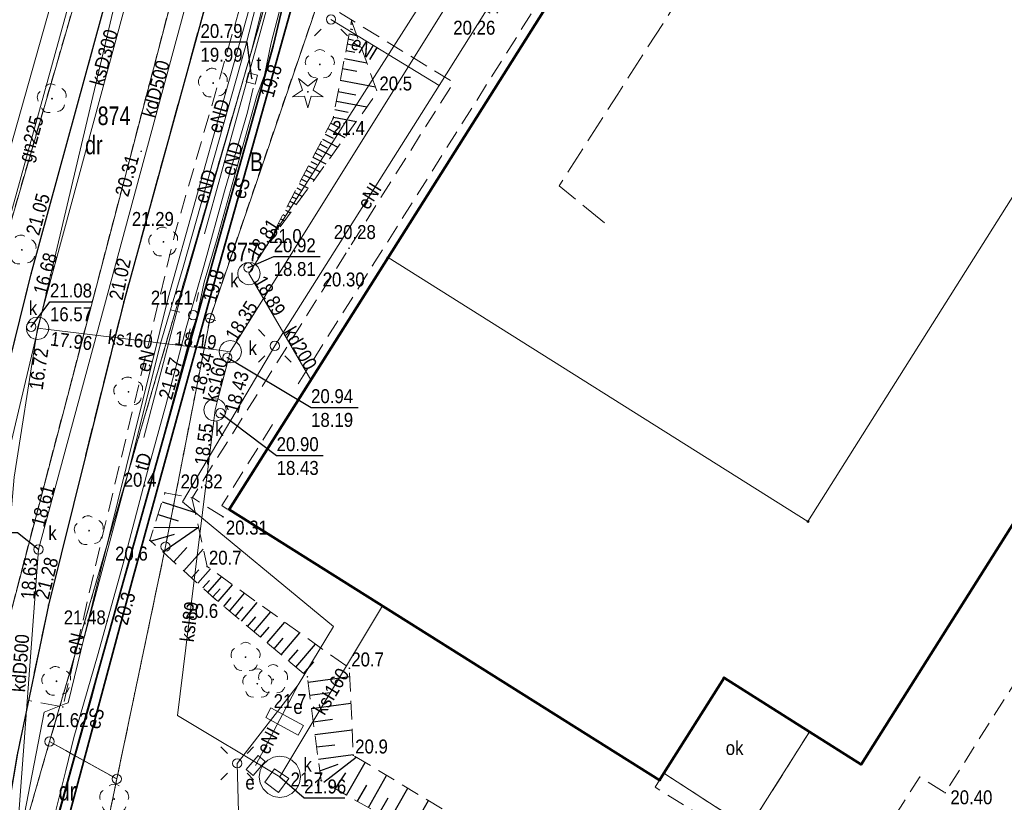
# Model space of a CAD drawing. Header units: metres. Extents: x 6530877 to 6534102, y 6042175 to 6045327.
# Tile 21 of 76: x 6532913 to 6532966, y 6044053 to 6044095. Entities that reach past the tile are written whole.
import ezdxf
from ezdxf.enums import TextEntityAlignment as Align

# ---------------------------------------------------------------- set-up
doc = ezdxf.new("R2010")
doc.units = ezdxf.units.M
doc.header["$MEASUREMENT"] = 0
for name, pattern in [('1.0_0.5', [1.5, 1, -0.5]), ('1.5_0.5', [2, 1.5, -0.5]), ('219-500', [0]), ('egug-500', [1, 0.5, -0.5])]:
    doc.linetypes.add(name, pattern=pattern)
doc.layers.get('0').update_dxf_attribs({"color": 2, "linetype": 'CONTINUOUS', "lineweight": 5})
for name, color, linetype in [('000 Inne (niezydentyfikowane)', 7, 'CONTINUOUS'), ('202-punkt graniczny', 7, 'CONTINUOUS'), ('210-oznaczenie konturu użytku gruntowego', 7, 'CONTINUOUS'), ('211-numer działki ewidencyjnej', 7, 'CONTINUOUS'), ('218-kontur użytku gruntowego', 7, 'CONTINUOUS'), ('219-działka ewidencyjna', 7, 'CONTINUOUS'), ('312-budynek ewidencyjny', 7, 'CONTINUOUS'), ('320-blok - kondygnacja nadziemna', 7, 'CONTINUOUS'), ('chodnik', 7, 'CONTINUOUS'), ('drzewo iglaste', 7, 'CONTINUOUS'), ('drzewo liściaste', 7, 'CONTINUOUS'), ('elektroenergetyczne urządzenie techniczne', 7, 'CONTINUOUS'), ('elektroenergetyczne urządzenie techniczne-Atr17', 7, 'CONTINUOUS'), ('inny obiekt komunikacyjny', 7, 'CONTINUOUS'), ('inny obiekt komunikacyjny-Atr17', 7, 'CONTINUOUS'), ('jezdnia', 7, 'CONTINUOUS'), ('komora podziemna', 7, 'CONTINUOUS'), ('krawężnik', 7, 'CONTINUOUS'), ('latarnia', 7, 'CONTINUOUS'), ('obudowa ochronna przewodu', 7, 'CONTINUOUS'), ('ogrodzenie trwałe', 7, 'CONTINUOUS'), ('pikieta naturalna', 7, 'CONTINUOUS'), ('pikieta naturalna-Atr2', 7, 'CONTINUOUS'), ('pikieta sztuczna', 7, 'CONTINUOUS'), ('pikieta sztuczna-Atr2', 7, 'CONTINUOUS'), ('przewód elektroenergetyczny podziemny', 7, 'CONTINUOUS'), ('przewód elektroenergetyczny podziemny-Atr1', 7, 'CONTINUOUS'), ('przewód gazowy', 7, 'CONTINUOUS'), ('przewód gazowy-Atr1', 7, 'CONTINUOUS'), ('przewód kanalizacyjny', 7, 'CONTINUOUS'), ('przewód kanalizacyjny-Atr1', 7, 'CONTINUOUS'), ('przewód telekomunikacyjny podziemny', 7, 'CONTINUOUS'), ('przewód telekomunikacyjny podziemny - ob. projektowany', 7, 'CONTINUOUS'), ('przewód telekomunikacyjny podziemny-Atr1', 7, 'CONTINUOUS'), ('przewód wodociągowy', 7, 'CONTINUOUS'), ('Punkt budynku', 7, 'CONTINUOUS'), ('rzędna', 7, 'CONTINUOUS'), ('rzędna-Atr2', 7, 'CONTINUOUS'), ('rzędna-Atr3', 7, 'CONTINUOUS'), ('skarpa nieumocniona', 7, 'CONTINUOUS'), ('szafa elektroenergetyczna lub kontener', 7, 'CONTINUOUS'), ('szafa elektroenergetyczna lub kontener-Atr17', 7, 'CONTINUOUS'), ('słup przewodów napowietrznych', 7, 'CONTINUOUS'), ('właz do komory lub kanału', 7, 'CONTINUOUS'), ('właz do komory lub kanału - kwadratowy', 7, 'CONTINUOUS'), ('właz do komory lub kanału - kwadratowy-Atr17', 7, 'CONTINUOUS'), ('właz do komory lub kanału - okrągły', 7, 'CONTINUOUS'), ('właz do komory lub kanału - okrągły-Atr17', 7, 'CONTINUOUS'), ('właz do komory lub kanału-Atr17', 7, 'CONTINUOUS')]:
    doc.layers.add(name, color=color, linetype=linetype)
doc.styles.get("Standard").update_dxf_attribs({"font": 'Working1250', "width": 0.75})
doc.linetypes.add('902-500', pattern='A,3.75,0,[1,ksztalty.shx,S=0.5,R=0,X=0,Y=0],3.75', length=7.5)

# ---------------------------------------------------------------- blocks, each defined once
blk = doc.blocks.new('PUNKTBUD')
at = {"color": 0}
blk.add_circle((0, 0), 0.045, dxfattribs=at)
blk = doc.blocks.new('202')
at = {"color": 0, "linetype": 'Continuous', "lineweight": 0}
blk.add_circle((0, 0), 0.25, dxfattribs=at)
blk = doc.blocks.new('OP011')
at = {"linetype": 'Continuous', "lineweight": 13}
h = blk.add_hatch(color=0, dxfattribs=at)
edge = h.paths.add_edge_path()
edge.add_arc((0, 0), 0.05, 0, 360)
at = {"color": 0, "linetype": 'Continuous', "lineweight": 13}
for p, q in [((-0.283, 0.093), (-0.512, 0.706)), ((-0.512, 0.706), (0, 0.299)), ((0, 0.299), (0.512, 0.706)), ((0.512, 0.706), (0.283, 0.093)), ((-0.828, -0.268), (-0.283, 0.093)), ((0.283, 0.093), (0.828, -0.268)), ((-0.175, -0.24), (-0.828, -0.268)), ((0, -0.87), (-0.175, -0.24)), ((0.175, -0.24), (0, -0.87)), ((0.828, -0.268), (0.175, -0.24))]:
    blk.add_line(p, q, dxfattribs=at)
blk = doc.blocks.new('PW01')
at = {"linetype": 'Continuous', "lineweight": 13}
h = blk.add_hatch(color=0, dxfattribs=at)
edge = h.paths.add_edge_path()
edge.add_arc((0, 0), 0.045, 0, 360)
blk = doc.blocks.new('SM01')
at = {"color": 0, "linetype": 'Continuous', "lineweight": 13}
for p, q in [((-0.53, 0.531), (-0.883, 0.884)), ((0.531, 0.531), (0.884, 0.884)), ((-0.53, -0.53), (-0.883, -0.883)), ((0.531, -0.53), (0.884, -0.883))]:
    blk.add_line(p, q, dxfattribs=at)
blk.add_circle((0, 0), 0.25, dxfattribs=at)
blk = doc.blocks.new('US22')
at = {"color": 0, "linetype": 'Continuous', "lineweight": 13}
blk.add_circle((0, 0), 0.25, dxfattribs=at)
blk = doc.blocks.new('US15')
at = {"color": 0, "linetype": 'Continuous', "lineweight": 13}
blk.add_circle((0, 0), 0.25, dxfattribs=at)
blk = doc.blocks.new('OP021')
at = {"linetype": 'Continuous', "lineweight": 13}
h = blk.add_hatch(color=0, dxfattribs=at)
edge = h.paths.add_edge_path()
edge.add_arc((0, 0), 0.05, 0, 360)
at = {"color": 0, "linetype": 'Continuous', "lineweight": 13}
for centre, start, end in [((0, 0.4), 49.272, 130.728), ((-0.38, 0.124), 121.308, 202.548), ((0.38, 0.124), 337.452, 58.692), ((-0.235, -0.324), 193.221, 274.871), ((0.235, -0.324), 265.129, 346.779)]:
    blk.add_arc(centre, 0.4, start, end, dxfattribs=at)
blk = doc.blocks.new('US18')
at = {"color": 0, "linetype": 'Continuous', "lineweight": 13}
for p, q in [((-0.5, -0.25), (-0.5, 0.25)), ((-0.5, 0.25), (0.5, 0.25)), ((0.5, -0.25), (0.5, 0.25)), ((-0.5, -0.25), (0.5, -0.25))]:
    blk.add_line(p, q, dxfattribs=at)
blk = doc.blocks.new('US22A')
at = {"color": 0, "linetype": 'Continuous', "lineweight": 0}
blk.add_lwpolyline([(-0.25, -0.25), (0.25, -0.25), (0.25, 0.25), (-0.25, 0.25)], close=True, dxfattribs=at)

msp = doc.modelspace()

# ---------------------------------------------------------------- linework, layer by layer
at = {"layer": '000 Inne (niezydentyfikowane)', "color": 7, "linetype": 'Continuous', "lineweight": 25, "flags": 128}
for points in [[(6532930.57, 6044094.58), (6532930.67, 6044094.56)], [(6532930.47, 6044094.04), (6532930.88, 6044093.96)], [(6532930.52, 6044094.31), (6532930.65, 6044094.28)], [(6532930.36, 6044093.5), (6532931.1, 6044093.35)], [(6532930.41, 6044093.77), (6532930.7, 6044093.71)], [(6532930.3, 6044093.15), (6532930.77, 6044093.06)], [(6532930.21, 6044092.72), (6532931.42, 6044092.49)], [(6532930.11, 6044092.18), (6532930.87, 6044092.04)], [(6532929.99, 6044091.56), (6532931.88, 6044091.2)], [(6532929.88, 6044090.95), (6532930.82, 6044090.77)], [(6532929.78, 6044090.43), (6532931.42, 6044090.12)], [(6532929.69, 6044089.97), (6532930.41, 6044089.84)], [(6532929.62, 6044089.57), (6532930.86, 6044089.34)], [(6532929.32, 6044088.95), (6532930.23, 6044088.47)], [(6532929.48, 6044089.25), (6532929.96, 6044089)], [(6532929.03, 6044088.39), (6532929.86, 6044087.95)], [(6532929.17, 6044088.66), (6532929.61, 6044088.44)], [(6532928.76, 6044087.88), (6532929.52, 6044087.48)], [(6532928.89, 6044088.13), (6532929.29, 6044087.92)], [(6532928.4, 6044087.19), (6532928.73, 6044087.02)], [(6532928.52, 6044087.41), (6532929.21, 6044087.05)], [(6532928.64, 6044087.64), (6532929, 6044087.45)], [(6532928.15, 6044086.71), (6532928.45, 6044086.56)], [(6532928.28, 6044086.95), (6532928.9, 6044086.63)], [(6532927.9, 6044086.24), (6532928.16, 6044086.1)], [(6532928.03, 6044086.47), (6532928.58, 6044086.19)], [(6532927.66, 6044085.76), (6532927.88, 6044085.64)], [(6532927.78, 6044086), (6532928.26, 6044085.75)], [(6532927.28, 6044085.05), (6532927.63, 6044084.87)], [(6532927.41, 6044085.28), (6532927.6, 6044085.19)], [(6532927.53, 6044085.52), (6532927.95, 6044085.31)], [(6532927.04, 6044084.57), (6532927.31, 6044084.43)], [(6532927.16, 6044084.81), (6532927.31, 6044084.73)], [(6532926.79, 6044084.1), (6532926.99, 6044083.99)], [(6532926.91, 6044084.33), (6532927.03, 6044084.27)], [(6532926.54, 6044083.62), (6532926.67, 6044083.55)], [(6532926.66, 6044083.86), (6532926.75, 6044083.81)], [(6532926.29, 6044083.14), (6532926.36, 6044083.11)], [(6532926.42, 6044083.38), (6532926.47, 6044083.36)], [(6532920.42, 6044068.89), (6532922.19, 6044068.32)], [(6532920.2, 6044068.21), (6532921.28, 6044067.87)], [(6532919.8, 6044066.77), (6532921.08, 6044067.15)], [(6532919.97, 6044067.5), (6532922.37, 6044067.53)], [(6532920.45, 6044066.2), (6532922.37, 6044067.53)], [(6532921.04, 6044065.66), (6532921.74, 6044066.44)], [(6532921.58, 6044065.18), (6532922.62, 6044066.35)], [(6532922, 6044064.8), (6532922.39, 6044065.23)], [(6532922.33, 6044064.51), (6532923.02, 6044065.28)], [(6532922.6, 6044064.26), (6532922.96, 6044064.66)], [(6532922.87, 6044064.02), (6532923.61, 6044064.85)], [(6532923.43, 6044063.53), (6532924.19, 6044064.43)], [(6532923.14, 6044063.78), (6532923.53, 6044064.21)], [(6532924.04, 6044063.01), (6532924.84, 6044063.97)], [(6532923.73, 6044063.27), (6532924.12, 6044063.74)], [(6532924.68, 6044062.47), (6532925.53, 6044063.48)], [(6532924.35, 6044062.75), (6532924.77, 6044063.24)], [(6532925.35, 6044061.9), (6532926.25, 6044062.97)], [(6532925.01, 6044062.19), (6532925.45, 6044062.71)], [(6532926.06, 6044061.3), (6532927.01, 6044062.42)], [(6532925.7, 6044061.61), (6532926.16, 6044062.15)], [(6532926.81, 6044060.67), (6532927.81, 6044061.85)], [(6532926.43, 6044060.99), (6532926.92, 6044061.56)], [(6532927.6, 6044060), (6532928.66, 6044061.24)], [(6532927.2, 6044060.34), (6532927.72, 6044060.94)], [(6532928.02, 6044059.65), (6532928.56, 6044060.29)], [(6532928.26, 6044059.2), (6532930.5, 6044059.49)], [(6532928.35, 6044058.5), (6532929.44, 6044058.64)], [(6532928.45, 6044057.78), (6532930.56, 6044058.06)], [(6532928.54, 6044057.07), (6532929.57, 6044057.21)], [(6532928.63, 6044056.38), (6532930.63, 6044056.64)], [(6532928.72, 6044055.71), (6532929.69, 6044055.83)], [(6532928.81, 6044055.05), (6532930.69, 6044055.3)], [(6532929.1, 6044053.82), (6532930.84, 6044055.17)], [(6532930.32, 6044053.12), (6532931.32, 6044054.88)], [(6532928.89, 6044054.42), (6532929.87, 6044054.79)], [(6532929.72, 6044053.46), (6532930.28, 6044054.32)], [(6532931.5, 6044052.46), (6532932.48, 6044054.18)], [(6532930.91, 6044052.79), (6532931.41, 6044053.66)], [(6532932.65, 6044051.8), (6532933.61, 6044053.5)], [(6532932.07, 6044052.13), (6532932.56, 6044052.98)], [(6532933.78, 6044051.16), (6532934.73, 6044052.83)]]:
    msp.add_lwpolyline(points, dxfattribs=at)
at = {"layer": '218-kontur użytku gruntowego', "color": 3, "linetype": 'egug-500', "lineweight": 18, "flags": 128}
for points in [[(6532939.43, 6044166.46), (6532908.53, 6044048.64)], [(6532908.53, 6044048.64), (6532939.43, 6044166.46)], [(6532932.88, 6044119.33), (6532914.37, 6044056)], [(6532914.37, 6044056), (6532932.88, 6044119.33)], [(6532903.92, 6044055.16), (6532922.43, 6044118.85)], [(6532922.43, 6044118.85), (6532903.92, 6044055.16)], [(6532928.99, 6044096.36), (6532922.99, 6044078.76)], [(6532922.99, 6044078.76), (6532928.99, 6044096.36)], [(6532922.99, 6044078.76), (6532920.6, 6044066.48)], [(6532920.6, 6044066.48), (6532922.99, 6044078.76)], [(6532920.6, 6044066.48), (6532917.98, 6044053.99)], [(6532917.98, 6044053.99), (6532920.6, 6044066.48)], [(6532914.37, 6044056), (6532911.76, 6044046.96)], [(6532911.76, 6044046.96), (6532914.37, 6044056)], [(6532917.98, 6044053.99), (6532914.37, 6044056)], [(6532914.37, 6044056), (6532917.98, 6044053.99)], [(6532917.98, 6044053.99), (6532916.65, 6044047.58)], [(6532916.65, 6044047.58), (6532917.98, 6044053.99)]]:
    msp.add_lwpolyline(points, dxfattribs=at)
at = {"layer": '219-działka ewidencyjna', "color": 3, "linetype": '219-500', "lineweight": 18, "flags": 128}
for points in [[(6532908.53, 6044048.64), (6532939.43, 6044166.46)], [(6532914.37, 6044056), (6532932.88, 6044119.33)], [(6532903.92, 6044055.16), (6532922.43, 6044118.85)], [(6532922.99, 6044078.76), (6532928.99, 6044096.36)], [(6532920.6, 6044066.48), (6532922.99, 6044078.76)], [(6532917.98, 6044053.99), (6532920.6, 6044066.48)], [(6532911.76, 6044046.96), (6532914.37, 6044056)], [(6532914.37, 6044056), (6532917.98, 6044053.99)], [(6532916.65, 6044047.58), (6532917.98, 6044053.99)]]:
    msp.add_lwpolyline(points, dxfattribs=at)
at = {"layer": '312-budynek ewidencyjny', "color": 7, "linetype": 'Continuous', "lineweight": 50, "flags": 128}
for points in [[(6532932.56, 6044082.02), (6532951.43, 6044111.95)], [(6532985.65, 6044098.63), (6532957.97, 6044054.77)], [(6532924.01, 6044068.48), (6532932.56, 6044082.02)], [(6532947.15, 6044053.93), (6532924.01, 6044068.48)], [(6532950.61, 6044059.43), (6532947.38, 6044054.3)], [(6532955.2, 6044056.52), (6532950.61, 6044059.43)], [(6532957.97, 6044054.77), (6532955.2, 6044056.52)], [(6532947.38, 6044054.3), (6532947.15, 6044053.93)]]:
    msp.add_lwpolyline(points, dxfattribs=at)
at = {"layer": '320-blok - kondygnacja nadziemna', "color": 7, "linetype": 'Continuous', "lineweight": 18, "flags": 128}
msp.add_lwpolyline([(6532955.12, 6044067.83), (6532932.56, 6044082.02), (6532951.43, 6044111.95), (6532973.95, 6044097.73)], close=True, dxfattribs=at)
at = {"layer": 'chodnik', "color": 7, "linetype": '1.0_0.5', "lineweight": 18, "flags": 128}
for points in [[(6532916.26, 6044016.2), (6532912.05, 6044021.89), (6532911.4, 6044023.34), (6532912.27, 6044034.35), (6532913.21, 6044046.26), (6532918.02, 6044063.47), (6532921.56, 6044076.18), (6532926.39, 6044093.39), (6532927.15, 6044096.64), (6532928.16, 6044100.02), (6532928.45, 6044101.07), (6532933.27, 6044119.03), (6532936.58, 6044130.78), (6532938.18, 6044136.6), (6532939.13, 6044139.31), (6532943.2, 6044147.47), (6532943.65, 6044148.29), (6532944.09, 6044149.18), (6532950.01, 6044160.85), (6532952.57, 6044166.35), (6532955.81, 6044172.56), (6532956.66, 6044174.31), (6532964.69, 6044190.12)], [(6532927.63, 6044007.91), (6532913.04, 6044016.26), (6532911.76, 6044017.02), (6532910.62, 6044018), (6532909.68, 6044019.13), (6532909.03, 6044020.63), (6532908.74, 6044022.09), (6532908.7, 6044023.84), (6532909.26, 6044029.7), (6532910.1, 6044038.12), (6532911.12, 6044046.48), (6532912.64, 6044055.38), (6532913.25, 6044058.21), (6532915.08, 6044057.86), (6532917.31, 6044067.46), (6532921.1, 6044083.29), (6532925.62, 6044099.01), (6532923.83, 6044099.52), (6532925.43, 6044105.51), (6532929.7, 6044120.84), (6532931.91, 6044128.8)]]:
    msp.add_lwpolyline(points, dxfattribs=at)
for points in [[(6532954.75, 6044118.12), (6532955.15, 6044117.85), (6532957.32, 6044121.28), (6532955.7, 6044122.58), (6532954.59, 6044123.26), (6532948.21, 6044131.75), (6532947.56, 6044133.91), (6532945.08, 6044135.52), (6532946.6, 6044130.91), (6532954.23, 6044120.69), (6532954.31, 6044120.38), (6532947.37, 6044109.37), (6532938.81, 6044095.76), (6532938.3, 6044094.99), (6532928.82, 6044100.8), (6532927.5, 6044096.69), (6532936.07, 6044091.43), (6532930.46, 6044082.52), (6532922.04, 6044069.12), (6532923.69, 6044068.08), (6532923.95, 6044068.47), (6532923.62, 6044068.69), (6532926.39, 6044073.1), (6532926.78, 6044072.86), (6532928.1, 6044074.96), (6532927.71, 6044075.21), (6532931.72, 6044081.58), (6532940.82, 6044096.03), (6532948.65, 6044108.47)], [(6532957.97, 6044054.77), (6532955.2, 6044056.52), (6532951.93, 6044051.35), (6532947.38, 6044054.3), (6532947.15, 6044053.93), (6532946.91, 6044053.55), (6532956.81, 6044047.31), (6532961.13, 6044054.11), (6532962.49, 6044053.25), (6532967.9, 6044061.79), (6532966.5, 6044062.67), (6532970.11, 6044068.41), (6532977.34, 6044063.72), (6532978.98, 6044066.32), (6532971.78, 6044070.92), (6532974.9, 6044076.02), (6532976.24, 6044075.17), (6532981.64, 6044083.63), (6532980.29, 6044084.49), (6532988.25, 6044097.03), (6532995.72, 6044092.38), (6532997.88, 6044095.87), (6532997.63, 6044096.03), (6532987.8, 6044102.03), (6532985.65, 6044098.63)]]:
    msp.add_lwpolyline(points, close=True, dxfattribs=at)
at = {"layer": 'elektroenergetyczne urządzenie techniczne', "color": 1, "linetype": 'Continuous', "lineweight": 18, "flags": 128}
msp.add_lwpolyline([(6532926.26, 6044057.82), (6532928.02, 6044056.87), (6532927.73, 6044056.34), (6532925.98, 6044057.3)], close=True, dxfattribs=at)
at = {"layer": 'inny obiekt komunikacyjny', "color": 7, "linetype": 'Continuous', "lineweight": 18, "flags": 128}
msp.add_lwpolyline([(6532950.61, 6044059.43), (6532947.38, 6044054.3), (6532951.93, 6044051.35), (6532955.2, 6044056.52)], close=True, dxfattribs=at)
at = {"layer": 'jezdnia', "color": 7, "linetype": '1.5_0.5', "lineweight": 18, "flags": 128}
for points in [[(6532931.91, 6044128.8), (6532929.7, 6044120.84), (6532925.43, 6044105.51), (6532923.26, 6044097.51), (6532918.35, 6044079.64), (6532914.31, 6044063.33), (6532912.64, 6044055.38), (6532911.12, 6044046.48), (6532910.1, 6044038.12), (6532909.26, 6044029.7), (6532908.7, 6044023.84), (6532908.74, 6044022.09), (6532909.03, 6044020.63), (6532909.68, 6044019.13), (6532910.62, 6044018), (6532911.76, 6044017.02), (6532913.04, 6044016.26)], [(6532903.42, 6044023.75), (6532904.12, 6044030.79), (6532904.98, 6044038.89), (6532906.02, 6044047.48), (6532907.5, 6044056.09), (6532909.11, 6044063.91), (6532913.38, 6044081.15), (6532918.2, 6044098.77), (6532922.69, 6044114.99)]]:
    msp.add_lwpolyline(points, dxfattribs=at)
at = {"layer": 'komora podziemna', "color": 34, "linetype": 'Continuous', "lineweight": 18, "flags": 128}
for points in [[(6532925.08, 6044081.76), (6532925.27, 6044081.73), (6532925.43, 6044081.65), (6532925.57, 6044081.51), (6532925.65, 6044081.35), (6532925.68, 6044081.16), (6532925.65, 6044080.97), (6532925.57, 6044080.81), (6532925.43, 6044080.67), (6532925.27, 6044080.59), (6532925.08, 6044080.56), (6532924.89, 6044080.59), (6532924.73, 6044080.67), (6532924.59, 6044080.81), (6532924.51, 6044080.97), (6532924.48, 6044081.16), (6532924.51, 6044081.35), (6532924.59, 6044081.51), (6532924.73, 6044081.65), (6532924.89, 6044081.73)], [(6532913.72, 6044078.82), (6532913.91, 6044078.79), (6532914.07, 6044078.71), (6532914.21, 6044078.57), (6532914.29, 6044078.41), (6532914.32, 6044078.22), (6532914.29, 6044078.03), (6532914.21, 6044077.87), (6532914.07, 6044077.73), (6532913.91, 6044077.65), (6532913.72, 6044077.62), (6532913.53, 6044077.65), (6532913.37, 6044077.73), (6532913.23, 6044077.87), (6532913.15, 6044078.03), (6532913.12, 6044078.22), (6532913.15, 6044078.41), (6532913.23, 6044078.57), (6532913.37, 6044078.71), (6532913.53, 6044078.79)], [(6532924.08, 6044077.56), (6532924.27, 6044077.53), (6532924.43, 6044077.45), (6532924.57, 6044077.31), (6532924.65, 6044077.15), (6532924.68, 6044076.96), (6532924.65, 6044076.77), (6532924.57, 6044076.61), (6532924.43, 6044076.47), (6532924.27, 6044076.39), (6532924.08, 6044076.36), (6532923.89, 6044076.39), (6532923.73, 6044076.47), (6532923.59, 6044076.61), (6532923.51, 6044076.77), (6532923.48, 6044076.96), (6532923.51, 6044077.15), (6532923.59, 6044077.31), (6532923.73, 6044077.45), (6532923.89, 6044077.53)], [(6532923.26, 6044074.43), (6532923.45, 6044074.4), (6532923.61, 6044074.32), (6532923.75, 6044074.18), (6532923.83, 6044074.02), (6532923.86, 6044073.83), (6532923.83, 6044073.64), (6532923.75, 6044073.48), (6532923.61, 6044073.34), (6532923.45, 6044073.26), (6532923.26, 6044073.23), (6532923.07, 6044073.26), (6532922.91, 6044073.34), (6532922.77, 6044073.48), (6532922.69, 6044073.64), (6532922.66, 6044073.83), (6532922.69, 6044074.02), (6532922.77, 6044074.18), (6532922.91, 6044074.32), (6532923.07, 6044074.4)], [(6532926.74, 6044055.22), (6532927.08, 6044055.17), (6532927.39, 6044055.01), (6532927.64, 6044054.76), (6532927.8, 6044054.45), (6532927.85, 6044054.11), (6532927.8, 6044053.77), (6532927.64, 6044053.46), (6532927.39, 6044053.21), (6532927.08, 6044053.05), (6532926.74, 6044053), (6532926.4, 6044053.05), (6532926.09, 6044053.21), (6532925.84, 6044053.46), (6532925.68, 6044053.77), (6532925.63, 6044054.11), (6532925.68, 6044054.45), (6532925.84, 6044054.76), (6532926.09, 6044055.01), (6532926.4, 6044055.17)]]:
    msp.add_lwpolyline(points, close=True, dxfattribs=at)
at = {"layer": 'krawężnik', "color": 7, "linetype": 'Continuous', "lineweight": 25, "flags": 128}
for points in [[(6532931.91, 6044128.8), (6532929.7, 6044120.84), (6532925.43, 6044105.51), (6532923.26, 6044097.51), (6532918.35, 6044079.64), (6532914.31, 6044063.33), (6532912.64, 6044055.38), (6532911.12, 6044046.48), (6532910.1, 6044038.12), (6532909.26, 6044029.7), (6532908.7, 6044023.84), (6532908.74, 6044022.09), (6532909.03, 6044020.63), (6532909.68, 6044019.13), (6532910.62, 6044018), (6532911.76, 6044017.02), (6532913.04, 6044016.26)], [(6532903.42, 6044023.75), (6532904.12, 6044030.79), (6532904.98, 6044038.89), (6532906.02, 6044047.48), (6532907.5, 6044056.09), (6532909.11, 6044063.91), (6532913.38, 6044081.15), (6532918.2, 6044098.77), (6532922.69, 6044114.99)]]:
    msp.add_lwpolyline(points, dxfattribs=at)
at = {"layer": 'obudowa ochronna przewodu', "color": 7, "linetype": 'Continuous', "lineweight": 35, "flags": 128}
msp.add_lwpolyline([(6532928.95, 6044101.3), (6532927.67, 6044096.55), (6532926.55, 6044092.5), (6532922.87, 6044079.45), (6532918.81, 6044064.64), (6532914.85, 6044049.9), (6532913.72, 6044045.75)], dxfattribs=at)
at = {"layer": 'ogrodzenie trwałe', "color": 7, "linetype": '902-500', "lineweight": 35, "flags": 128}
msp.add_lwpolyline([(6532927.15, 6044096.64), (6532926.39, 6044093.39), (6532921.56, 6044076.18), (6532918.02, 6044063.47), (6532913.21, 6044046.26), (6532912.27, 6044034.35), (6532911.4, 6044023.34), (6532912.05, 6044021.89), (6532916.26, 6044016.2), (6532928.7, 6044009.07), (6532941.19, 6044001.93)], dxfattribs=at)
at = {"layer": 'przewód elektroenergetyczny podziemny', "color": 1, "linetype": 'Continuous', "lineweight": 18, "flags": 128}
for points in [[(6532924.88, 6044093.3), (6532928.7, 6044108.26), (6532929.94, 6044113.34), (6532931.45, 6044119.14), (6532933.05, 6044123.82), (6532934.31, 6044127.64), (6532934.91, 6044129.21), (6532935.21, 6044129.5), (6532935.69, 6044129.6), (6532936.27, 6044129.37)], [(6532925.25, 6044093.25), (6532925.94, 6044096.01), (6532927.33, 6044101.29), (6532929.72, 6044110.42), (6532931.72, 6044117.89), (6532933.92, 6044125.67), (6532934.21, 6044126.03), (6532935.02, 6044126.15)], [(6532916.23, 6044061.61), (6532920.74, 6044079.86), (6532925.2, 6044095.77), (6532932.36, 6044121.06), (6532932.91, 6044121.11), (6532933.81, 6044120.95), (6532933.91, 6044120.98)], [(6532925.44, 6044093.19), (6532928.16, 6044103.14), (6532930.7, 6044112.46), (6532931.99, 6044119.79), (6532933.5, 6044119.53)], [(6532913.52, 6044020.4), (6532912.94, 6044021.36), (6532913.2, 6044031.64), (6532913.72, 6044045.75), (6532914.85, 6044049.9), (6532918.81, 6044064.64), (6532922.87, 6044079.45), (6532926.55, 6044092.5), (6532927.67, 6044096.55), (6532928.95, 6044101.3), (6532931.88, 6044103.04), (6532939.04, 6044114.82), (6532940.13, 6044116.83)], [(6532944.11, 6044105.31), (6532935.3, 6044091.26), (6532929.49, 6044094.82)], [(6532928.06, 6044100.45), (6532926.27, 6044093.57)], [(6532926.27, 6044093.57), (6532925.91, 6044091.83)], [(6532924.88, 6044093.3), (6532921.55, 6044081.5), (6532920.32, 6044077.4), (6532918.66, 6044070.71), (6532916.24, 6044061.64)], [(6532925.25, 6044093.25), (6532921.37, 6044079.73), (6532919.44, 6044072.35)], [(6532925.44, 6044093.19), (6532922.7, 6044083.3)], [(6532925.91, 6044091.83), (6532925.51, 6044090.72), (6532924.8, 6044088.21), (6532923.37, 6044083.05), (6532922.67, 6044080.7), (6532922.52, 6044079.92), (6532922.27, 6044078.77), (6532921.97, 6044077.93), (6532920.82, 6044073.6), (6532919.78, 6044069.76), (6532919.26, 6044067.96), (6532918.7, 6044065.8), (6532918.16, 6044063.92), (6532917.4, 6044061.27), (6532916.62, 6044058.31), (6532915.68, 6044054.95), (6532914.14, 6044049.35), (6532913.5, 6044046.99)], [(6532935.3, 6044091.26), (6532926.47, 6044077.27), (6532921.51, 6044068.88), (6532929.63, 6044062.19), (6532927.73, 6044059.05), (6532924.45, 6044054.83)], [(6532915.16, 6044058.01), (6532915.36, 6044058.09), (6532916.23, 6044061.61)], [(6532925.44, 6044054.71), (6532927.73, 6044059.05)], [(6532912.38, 6044048.79), (6532914.08, 6044057.59), (6532915.16, 6044058.01)], [(6532924.45, 6044054.83), (6532924.84, 6044040.48), (6532925.56, 6044035.75), (6532928, 6044035.19), (6532928.54, 6044031.93)]]:
    msp.add_lwpolyline(points, dxfattribs=at)
at = {"layer": 'przewód gazowy', "color": 52, "linetype": 'Continuous', "lineweight": 18, "flags": 128}
msp.add_lwpolyline([(6532902.75, 6044010.81), (6532900.9, 6044011.79), (6532903.2, 6044024.96), (6532903.24, 6044028.34), (6532903.15, 6044031.29), (6532903.31, 6044034.8), (6532903.98, 6044046.11), (6532905.2, 6044055.22), (6532909, 6044072.5), (6532917.66, 6044103.83), (6532920.07, 6044113.07), (6532921.91, 6044118.07)], dxfattribs=at)
at = {"layer": 'przewód kanalizacyjny', "color": 34, "linetype": 'Continuous', "lineweight": 18, "flags": 128}
for points in [[(6532913.72, 6044078.22), (6532913.88, 6044078.79), (6532926.76, 6044126.24)], [(6532912.43, 6044048.98), (6532912.7, 6044051.91), (6532913.77, 6044066.33), (6532928.62, 6044121.27)], [(6532924.08, 6044076.96), (6532924.4, 6044077.47), (6532948.87, 6044116.68)], [(6532925.08, 6044081.16), (6532925.4, 6044081.66), (6532944.15, 6044111.1), (6532944.48, 6044111.62)], [(6532925.08, 6044081.16), (6532925.38, 6044080.64), (6532928.4, 6044075.44)], [(6532913.72, 6044078.22), (6532913.63, 6044077.63), (6532912.47, 6044070.22), (6532909.86, 6044040.37)], [(6532913.72, 6044078.22), (6532914.31, 6044078.15), (6532923.49, 6044077.04), (6532924.08, 6044076.96)], [(6532924.08, 6044076.96), (6532923.93, 6044076.38), (6532923.41, 6044074.41), (6532923.26, 6044073.83)], [(6532926.74, 6044054.11), (6532921.25, 6044057.4), (6532923.19, 6044073.26), (6532923.26, 6044073.83)], [(6532932.26, 6044063.29), (6532926.74, 6044054.11)]]:
    msp.add_lwpolyline(points, dxfattribs=at)
at = {"layer": 'przewód telekomunikacyjny podziemny', "color": 30, "linetype": 'Continuous', "lineweight": 18, "flags": 128}
for points in [[(6532903.11, 6044046.17), (6532905.3, 6044060.95), (6532909.14, 6044076.73), (6532912.44, 6044088.58), (6532917.6, 6044106.9), (6532919.66, 6044114.27), (6532919.89, 6044114.75), (6532920.15, 6044115.01), (6532928.08, 6044112.26), (6532928.4, 6044112.42), (6532928.68, 6044112.85), (6532929.46, 6044114.2), (6532931.93, 6044121.27), (6532934.22, 6044129.16), (6532936.75, 6044136.43), (6532936.4, 6044137.64), (6532938.49, 6044142.48), (6532942.25, 6044150.45), (6532945.76, 6044157.62), (6532946.66, 6044159.6), (6532947.15, 6044160.46)], [(6532912.55, 6044040.97), (6532912.56, 6044042.14), (6532912.86, 6044044.78), (6532913.48, 6044047.41), (6532914.29, 6044050.64), (6532915.24, 6044054.45), (6532915.68, 6044056.22), (6532916.94, 6044060.61), (6532918.39, 6044065.82), (6532919.58, 6044070.33), (6532920.61, 6044074.08), (6532921.71, 6044078.25), (6532922.67, 6044081.61), (6532923.77, 6044085.59), (6532925.01, 6044089.84), (6532925.31, 6044091.12)]]:
    msp.add_lwpolyline(points, dxfattribs=at)
at = {"layer": 'przewód telekomunikacyjny podziemny - ob. projektowany', "color": 30, "linetype": '1.5_0.5', "lineweight": 18, "flags": 128}
msp.add_lwpolyline([(6532944.18, 6044083.89), (6532941.75, 6044085.88), (6532944.9, 6044090.81), (6532950.75, 6044099.94), (6532956.23, 6044108.44), (6532960.04, 6044114.48), (6532981.41, 6044102.88), (6532999.42, 6044093.14), (6533002.17, 6044098.45), (6533010.19, 6044112.44), (6533010.42, 6044112.63)], dxfattribs=at)
at = {"layer": 'przewód wodociągowy', "color": 5, "linetype": 'Continuous', "lineweight": 18, "flags": 128}
msp.add_lwpolyline([(6532938.94, 6044176.75), (6532937.66, 6044173.04), (6532937.45, 6044172.25), (6532931.42, 6044153.1), (6532925.79, 6044134.09), (6532917.65, 6044105.61), (6532918.62, 6044098.88), (6532909.14, 6044058.75), (6532906.89, 6044023.66), (6532907.05, 6044017.75), (6532906.43, 6044015.85)], dxfattribs=at)
at = {"layer": 'rzędna-Atr2', "color": 7, "flags": 128}
for points in [[(6532925.24, 6044091.65), (6532924.98, 6044093.59), (6532922.48, 6044093.59)], [(6532925.05, 6044081.48), (6532926.41, 6044082.07), (6532928.91, 6044082.07)], [(6532913.38, 6044078.3), (6532914.39, 6044079.64), (6532916.629, 6044079.64)], [(6532923.92, 6044076.64), (6532928.42, 6044073.96), (6532930.952, 6044073.96)], [(6532923.55, 6044073.65), (6532926.57, 6044071.38), (6532929.065, 6044071.38)], [(6532913.77, 6044066.33), (6532912.64, 6044067.22), (6532910.427, 6044067.22)], [(6532926.74, 6044054.11), (6532928.05, 6044052.98), (6532930.231, 6044052.98)]]:
    msp.add_lwpolyline(points, dxfattribs=at)
at = {"layer": 'skarpa nieumocniona', "color": 7, "linetype": '1.0_0.5', "lineweight": 18, "flags": 128}
for points in [[(6532930.6, 6044094.74), (6532931.99, 6044090.9), (6532926.06, 6044082.7), (6532929.6, 6044089.49)], [(6532930.6, 6044094.74), (6532931.99, 6044090.9), (6532926.06, 6044082.7), (6532929.6, 6044089.49)], [(6532953.31, 6044036.79), (6532946.96, 6044044.7), (6532942.56, 6044048.12), (6532930.69, 6044055.26), (6532930.48, 6044059.94), (6532922.83, 6044065.41), (6532922.02, 6044069.1), (6532920.57, 6044069.37), (6532919.75, 6044066.82), (6532923.27, 6044063.66), (6532928.22, 6044059.48), (6532928.96, 6044053.9), (6532941.18, 6044046.94)], [(6532953.31, 6044036.79), (6532946.96, 6044044.7), (6532942.56, 6044048.12), (6532930.69, 6044055.26), (6532930.48, 6044059.94), (6532922.83, 6044065.41), (6532922.02, 6044069.1), (6532920.57, 6044069.37), (6532919.75, 6044066.82), (6532923.27, 6044063.66), (6532928.22, 6044059.48), (6532928.96, 6044053.9), (6532941.18, 6044046.94)]]:
    msp.add_lwpolyline(points, close=True, dxfattribs=at)
at = {"layer": 'właz do komory lub kanału', "color": 7, "linetype": 'Continuous', "lineweight": 18, "flags": 128}
msp.add_lwpolyline([(6532926.46, 6044054.53), (6532927.23, 6044054.01), (6532926.67, 6044053.27), (6532925.94, 6044053.81)], close=True, dxfattribs=at)

# ---------------------------------------------------------------- block references
at = {"layer": '202-punkt graniczny', "color": 3, "linetype": 'Continuous', "lineweight": 18}
for p in [(6532922.99, 6044078.76), (6532920.6, 6044066.48), (6532914.37, 6044056), (6532917.98, 6044053.99)]:
    msp.add_blockref('202', p, dxfattribs=at)
at = {"layer": 'drzewo iglaste', "color": 94, "linetype": 'Continuous', "lineweight": 18}
msp.add_blockref('OP011', (6532928.25, 6044090.93), dxfattribs=at)
at = {"layer": 'drzewo liściaste', "color": 94, "linetype": 'Continuous', "lineweight": 18}
for p in [(6532928.89, 6044092.4), (6532924.9, 6044060.54), (6532926.38, 6044059.34), (6532925.53, 6044059.11), (6532917.84, 6044052.91)]:
    msp.add_blockref('OP021', p, dxfattribs=at)
at = {"layer": 'drzewo liściaste', "color": 94, "linetype": 'Continuous', "lineweight": 18, "rotation": 295.7230000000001}
for p in [(6532923.16, 6044091.4), (6532914.5, 6044090.56), (6532912.88, 6044082.43), (6532920.49, 6044082.86), (6532918.61, 6044074.8), (6532916.49, 6044067.34), (6532914.74, 6044059.24)]:
    msp.add_blockref('OP021', p, dxfattribs=at)
at = {"layer": 'latarnia', "color": 7, "linetype": 'Continuous', "lineweight": 18}
for p in [(6532929.49, 6044094.82), (6532926.47, 6044077.27), (6532924.45, 6044054.83)]:
    msp.add_blockref('SM01', p, dxfattribs=at)
at = {"layer": 'latarnia', "color": 7, "linetype": 'Continuous', "lineweight": 18, "rotation": 32.025}
msp.add_blockref('SM01', (6532922.09, 6044078.92), dxfattribs=at)
at = {"layer": 'pikieta naturalna', "color": 7, "linetype": 'Continuous', "lineweight": 13}
for p in [(6532930.6, 6044094.74), (6532929.6, 6044089.49), (6532926.06, 6044082.7), (6532926.06, 6044082.7), (6532920.57, 6044069.37), (6532919.75, 6044066.82), (6532922.83, 6044065.41), (6532923.27, 6044063.66), (6532930.48, 6044059.94), (6532928.22, 6044059.48), (6532930.69, 6044055.26), (6532928.96, 6044053.9)]:
    msp.add_blockref('PW01', p, dxfattribs=at)
at = {"layer": 'pikieta sztuczna', "color": 7, "linetype": 'Continuous', "lineweight": 13}
for p in [(6532919.29, 6044087.73), (6532921.1, 6044083.29), (6532930.46, 6044082.52), (6532931.72, 6044081.58), (6532913.38, 6044081.15), (6532918.35, 6044079.64), (6532921.96, 6044079.04), (6532921.56, 6044076.18), (6532922.04, 6044069.12), (6532923.69, 6044068.08), (6532914.31, 6044063.33), (6532917.46, 6044062.48), (6532915.08, 6044057.86), (6532962.49, 6044053.25)]:
    msp.add_blockref('PW01', p, dxfattribs=at)
at = {"layer": 'Punkt budynku', "color": 5, "linetype": 'Continuous', "lineweight": 18}
for p in [(6532932.56, 6044082.02), (6532924.01, 6044068.48), (6532955.12, 6044067.83), (6532950.61, 6044059.43), (6532955.2, 6044056.52), (6532947.38, 6044054.3), (6532957.97, 6044054.77), (6532947.15, 6044053.93)]:
    msp.add_blockref('PUNKTBUD', p, dxfattribs=at)
at = {"layer": 'rzędna', "color": 1, "linetype": 'Continuous', "lineweight": 18}
for p in [(6532926.55, 6044092.5), (6532922.87, 6044079.45), (6532918.81, 6044064.64)]:
    msp.add_blockref('PW01', p, dxfattribs=at)
at = {"layer": 'rzędna', "color": 30, "linetype": 'Continuous', "lineweight": 18, "rotation": 345.619}
msp.add_blockref('PW01', (6532925.24, 6044091.65), dxfattribs=at)
at = {"layer": 'rzędna', "color": 34, "linetype": 'Continuous', "lineweight": 18}
for p in [(6532925.05, 6044081.48), (6532925.4, 6044081.66), (6532925.38, 6044080.64), (6532913.38, 6044078.3), (6532914.31, 6044078.15), (6532923.49, 6044077.04), (6532924.4, 6044077.47), (6532923.92, 6044076.64), (6532923.93, 6044076.38), (6532923.41, 6044074.41), (6532923.55, 6044073.65), (6532923.19, 6044073.26), (6532913.77, 6044066.33), (6532926.74, 6044054.11)]:
    msp.add_blockref('PW01', p, dxfattribs=at)
for p, rotation in [((6532913.88, 6044078.79), 254.702), ((6532913.63, 6044077.63), 261.79), ((6532913.77, 6044066.33), 255.211), ((6532913.77, 6044066.33), 85.771)]:
    msp.add_blockref('PW01', p, dxfattribs=dict(at, rotation=rotation))
at = {"layer": 'szafa elektroenergetyczna lub kontener', "color": 1, "linetype": 'Continuous', "lineweight": 18, "rotation": 48.99999999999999}
msp.add_blockref('US18', (6532925.44, 6044054.71), dxfattribs=at)
at = {"layer": 'słup przewodów napowietrznych', "color": 7, "linetype": 'Continuous', "lineweight": 18, "rotation": 334.74}
msp.add_blockref('US15', (6532922.09, 6044078.92), dxfattribs=at)
at = {"layer": 'właz do komory lub kanału - kwadratowy', "color": 7, "linetype": 'Continuous', "lineweight": 18, "rotation": 345.619}
msp.add_blockref('US22A', (6532925.24, 6044091.65), dxfattribs=at)
at = {"layer": 'właz do komory lub kanału - okrągły', "color": 7, "linetype": 'Continuous', "lineweight": 18}
for p in [(6532925.05, 6044081.48), (6532913.38, 6044078.3), (6532923.92, 6044076.64), (6532913.77, 6044066.33)]:
    msp.add_blockref('US22', p, dxfattribs=at)
at = {"layer": 'właz do komory lub kanału - okrągły', "color": 7, "linetype": 'Continuous', "lineweight": 18, "rotation": 338}
msp.add_blockref('US22', (6532923.55, 6044073.65), dxfattribs=at)

# ---------------------------------------------------------------- texts
at = {"layer": '210-oznaczenie konturu użytku gruntowego', "color": 3, "linetype": 'Continuous', "lineweight": 18, "width": 0.79}
for s, p in [('dr', (6532916.75, 6044088.07)), ('B', (6532925.49, 6044087.17))]:
    msp.add_text(s, height=1, dxfattribs=at).set_placement(p, align=Align.MIDDLE_CENTER)
msp.add_text('dr', height=1, dxfattribs=at).set_placement((6532914.86, 6044052.83))
at = {"layer": '211-numer działki ewidencyjnej', "color": 3, "linetype": 'Continuous', "lineweight": 18, "width": 0.79}
for s, p in [('874', (6532916.95, 6044090.14)), ('877', (6532923.86, 6044082.82))]:
    msp.add_text(s, height=1, dxfattribs=at).set_placement(p, align=Align.TOP_LEFT)
at = {"layer": 'elektroenergetyczne urządzenie techniczne-Atr17', "color": 1, "width": 0.9}
msp.add_text('e', height=0.75, dxfattribs=at).set_placement((6532927.47, 6044057.49))
at = {"layer": 'inny obiekt komunikacyjny-Atr17', "color": 7, "width": 0.9}
msp.add_text('ok', height=0.75, dxfattribs=at).set_placement((6532950.7, 6044055.28))
at = {"layer": 'pikieta naturalna-Atr2', "color": 7, "width": 0.9}
for s, p in [('20.5', (6532932.09, 6044091)), ('21.4', (6532929.56, 6044088.61)), ('21.0', (6532926.16, 6044082.8)), ('21.0', (6532926.16, 6044082.8)), ('20.4', (6532918.35, 6044069.7)), ('20.6', (6532917.89, 6044065.73)), ('20.7', (6532922.93, 6044065.51)), ('20.6', (6532921.67, 6044062.65)), ('20.7', (6532930.58, 6044060.04)), ('21.7', (6532926.41, 6044057.8)), ('20.9', (6532930.79, 6044055.36)), ('21.7', (6532927.32, 6044053.59))]:
    msp.add_text(s, height=0.75, dxfattribs=at).set_placement(p)
at = {"layer": 'pikieta sztuczna-Atr2', "color": 7, "width": 0.9}
for s, p in [('20.26', (6532936.06, 6044094)), ('21.29', (6532918.79, 6044083.72)), ('21.62', (6532914.2, 6044056.78))]:
    msp.add_text(s, height=0.75, dxfattribs=at).set_placement(p)
for s, rotation, p in [('20.31', 74.636, (6532918.59, 6044085.24)), ('21.57', 74.436, (6532920.93, 6044074.33))]:
    msp.add_text(s, height=0.75, rotation=rotation, dxfattribs=at).set_placement(p)
for s, rotation, p in [('21.05', 74.701, (6532913.08, 6044083.36)), ('21.02', 78.137, (6532917.55, 6044079.84)), ('21.28', 76.088, (6532913.58, 6044063.78))]:
    msp.add_text(s, height=0.75, rotation=rotation, dxfattribs=at).set_placement(p, align=Align.TOP_LEFT)
for s, p in [('20.28', (6532929.64, 6044083.39)), ('20.30', (6532929.04, 6044080.84))]:
    msp.add_text(s, height=0.75, dxfattribs=at).set_placement(p, align=Align.MIDDLE_LEFT)
for s, p in [('21.21', (6532919.81, 6044080.24)), ('20.32', (6532921.41, 6044070.36)), ('20.31', (6532923.84, 6044067.88)), ('21.48', (6532915.13, 6044063.05)), ('20.40', (6532962.77, 6044053.38))]:
    msp.add_text(s, height=0.75, dxfattribs=at).set_placement(p, align=Align.TOP_LEFT)
at = {"layer": 'przewód elektroenergetyczny podziemny-Atr1', "color": 1, "width": 0.9}
msp.add_text('eNI', height=0.75, rotation=328.502, dxfattribs=at).set_placement((6532930.87, 6044093.97), align=Align.TOP_LEFT)
for s, rotation, p in [('eND', 74.241, (6532923.57, 6044088.66)), ('eND', 74.51, (6532924.29, 6044086.37)), ('eND', 73.988, (6532922.85, 6044084.88)), ('eN', 76.119, (6532919.74, 6044075.82)), ('eN', 76.117, (6532915.98, 6044060.6))]:
    msp.add_text(s, height=0.75, rotation=rotation, dxfattribs=at).set_placement(p)
for s, rotation, p in [('eS', 74.252, (6532924.5, 6044085.22)), ('eNI', 57.741, (6532931.18, 6044084.74)), ('eS', 74.962, (6532916.68, 6044056.72))]:
    msp.add_text(s, height=0.75, rotation=rotation, dxfattribs=at).set_placement(p, align=Align.MIDDLE_LEFT)
msp.add_text('eNI', height=0.75, rotation=62.1, dxfattribs=at).set_placement((6532926.11, 6044056.05), align=Align.MIDDLE_CENTER)
at = {"layer": 'przewód gazowy-Atr1', "color": 40, "width": 0.9}
msp.add_text('gn225', height=0.75, rotation=74.546, dxfattribs=at).set_placement((6532913.39, 6044087.09))
at = {"layer": 'przewód kanalizacyjny-Atr1', "color": 34, "width": 0.9}
for s, rotation, p in [('ksD300', 74.813, (6532917.25, 6044091.2)), ('kdD500', 74.875, (6532920.03, 6044089.49)), ('kd200', 300.187, (6532926.9, 6044078.02)), ('ks160', 75.5, (6532923.35, 6044074.19)), ('kdD500', 85.771, (6532913.05, 6044058.64))]:
    msp.add_text(s, height=0.75, rotation=rotation, dxfattribs=at).set_placement(p)
msp.add_text('ks160', height=0.75, rotation=353.105, dxfattribs=at).set_placement((6532917.51, 6044077.76), align=Align.MIDDLE_LEFT)
for s, rotation, p in [('ksI80', 83.026, (6532921.87, 6044062.44)), ('ksI160', 58.999, (6532929.5, 6044058.7))]:
    msp.add_text(s, height=0.75, rotation=rotation, dxfattribs=at).set_placement(p, align=Align.MIDDLE_CENTER)
at = {"layer": 'przewód telekomunikacyjny podziemny-Atr1', "color": 30, "width": 0.9}
msp.add_text('tD', height=0.75, rotation=74.642, dxfattribs=at).set_placement((6532919.63, 6044070.52))
at = {"layer": 'rzędna-Atr2', "color": 30, "width": 0.9}
msp.add_text('20.79', height=0.75, dxfattribs=at).set_placement((6532922.48, 6044093.598), align=Align.BOTTOM_LEFT)
at = {"layer": 'rzędna-Atr2', "color": 1, "width": 0.9}
for s, rotation, p in [('19.8', 74.252, (6532926.03, 6044090.67)), ('19.8', 74.252, (6532922.93, 6044079.66)), ('20.3', 74.962, (6532918.18, 6044062.31))]:
    msp.add_text(s, height=0.75, rotation=rotation, dxfattribs=at).set_placement(p, align=Align.MIDDLE_LEFT)
at = {"layer": 'rzędna-Atr2', "color": 34, "width": 0.9}
for s, rotation, p in [('18.81', 57.493, (6532925.54, 6044081.88)), ('16.68', 74.706, (6532914.2, 6044079.97)), ('18.89', 299.981, (6532925.31, 6044080.76)), ('18.35', 57.893, (6532924.4, 6044077.46)), ('18.19', 353.065, (6532921.05, 6044077.34)), ('18.34', 75.213, (6532922.64, 6044074.63)), ('18.55', 83.025, (6532922.89, 6044070.82)), ('18.61', 75.217, (6532914.08, 6044067.49)), ('18.63', 85.756, (6532913.57, 6044063.62))]:
    msp.add_text(s, height=0.75, rotation=rotation, dxfattribs=at).set_placement(p)
for s, p in [('20.92', (6532926.41, 6044082.078)), ('21.08', (6532914.39, 6044079.647)), ('20.94', (6532928.42, 6044073.968)), ('20.90', (6532926.57, 6044071.388)), ('21.96', (6532928.05, 6044052.988))]:
    msp.add_text(s, height=0.75, dxfattribs=at).set_placement(p, align=Align.BOTTOM_LEFT)
for s, rotation, p in [('17.96', 353.105, (6532914.46, 6044078.04)), ('16.72', 81.86, (6532913.25, 6044074.97))]:
    msp.add_text(s, height=0.75, rotation=rotation, dxfattribs=at).set_placement(p, align=Align.TOP_LEFT)
msp.add_text('18.43', height=0.75, rotation=74.8, dxfattribs=at).set_placement((6532924.14, 6044073.7), align=Align.MIDDLE_LEFT)
at = {"layer": 'rzędna-Atr3', "color": 30, "width": 0.9}
msp.add_text('19.99', height=0.75, dxfattribs=at).set_placement((6532922.48, 6044092.322), align=Align.BOTTOM_LEFT)
at = {"layer": 'rzędna-Atr3', "color": 34, "width": 0.9}
for s, p in [('18.81', (6532926.41, 6044080.803)), ('16.57', (6532914.39, 6044078.372)), ('18.19', (6532928.42, 6044072.692)), ('18.43', (6532926.57, 6044070.112))]:
    msp.add_text(s, height=0.75, dxfattribs=at).set_placement(p, align=Align.BOTTOM_LEFT)
at = {"layer": 'szafa elektroenergetyczna lub kontener-Atr17', "color": 1, "width": 0.9}
msp.add_text('e', height=0.75, dxfattribs=at).set_placement((6532924.89, 6044053.42))
at = {"layer": 'właz do komory lub kanału - kwadratowy-Atr17', "color": 7, "width": 0.9}
msp.add_text('t', height=0.75, dxfattribs=at).set_placement((6532925.49, 6044092.08))
at = {"layer": 'właz do komory lub kanału - okrągły-Atr17', "color": 7, "width": 0.9}
for p in [(6532924.07, 6044080.41), (6532925.06, 6044076.78), (6532923.26, 6044072.43)]:
    msp.add_text('k', height=0.75, dxfattribs=at).set_placement(p)
msp.add_text('k', height=0.75, dxfattribs=at).set_placement((6532913.25, 6044079.68), align=Align.TOP_LEFT)
msp.add_text('k', height=0.75, dxfattribs=at).set_placement((6532914.3, 6044066.61), align=Align.BOTTOM_LEFT)
at = {"layer": 'właz do komory lub kanału-Atr17', "color": 7, "width": 0.9}
msp.add_text('k', height=0.75, dxfattribs=at).set_placement((6532928.01, 6044054.38))

doc.saveas('drawing.dxf')
